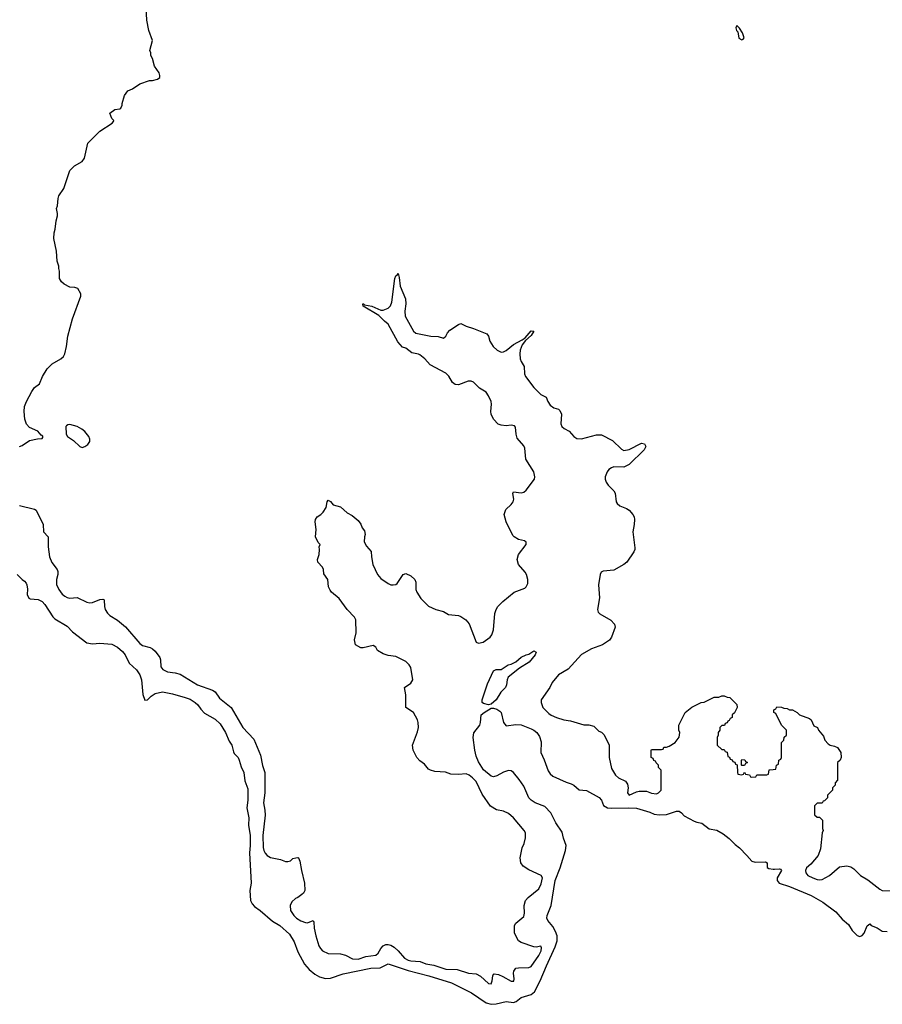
# Model space of a CAD drawing. Header units: inches. Extents: x 1934316 to 2140091, y 524953 to 667329.
# Tile 170 of 256: x 2053991 to 2060870, y 580743 to 588595. Entities that reach past the tile are written whole.
import ezdxf

# ---------------------------------------------------------------- set-up
doc = ezdxf.new("R2010")
doc.units = ezdxf.units.IN
doc.header["$MEASUREMENT"] = 0
doc.layers.add('C0558', color=7, linetype='Continuous')
doc.layers.add('C0568', color=7, linetype='Continuous')

msp = doc.modelspace()

# ---------------------------------------------------------------- linework, layer by layer
at = {"layer": 'C0558', "color": 5}
for points, elevation in [([(2053990, 585191.3), (2054010, 585198), (2054070, 585238), (2054132.7, 585252.7), (2054170, 585254), (2054176.4, 585263.6), (2054174.6, 585274.6), (2054162, 585282), (2054134.6, 585314.6), (2054070, 585344), (2054044, 585370), (2054032.7, 585410), (2054027.3, 585470), (2054029.6, 585510), (2054044.2, 585550), (2054088, 585630), (2054110, 585662), (2054149.5, 585690.5), (2054171.6, 585750), (2054208.8, 585811.2), (2054250, 585850.5), (2054319, 585890), (2054339.3, 585910), (2054349.5, 585930.5), (2054364.5, 585990), (2054374, 586070), (2054412, 586210), (2054478, 586390), (2054479.3, 586410), (2054454, 586450), (2054430, 586459.5), (2054390, 586462.7), (2054345.6, 586485.6), (2054323.1, 586503.1), (2054308, 586530), (2054308.7, 586590), (2054302, 586610), (2054302, 586630), (2054289, 586670), (2054284, 586750), (2054262, 586850), (2054264.7, 586895.3), (2054274.6, 586925.4), (2054282, 586990), (2054293.2, 587030), (2054293.2, 587050), (2054284, 587090), (2054293.2, 587110), (2054297.2, 587170), (2054304, 587190), (2054344, 587250), (2054390, 587392), (2054428, 587430), (2054490, 587464.7), (2054508.7, 587490), (2054535.3, 587610), (2054630, 587704.7), (2054728, 587770), (2054738, 587782), (2054742, 587790), (2054726, 587806), (2054709.4, 587850.6), (2054750, 587878), (2054790, 587884.7), (2054798, 587890), (2054807.3, 587912.7), (2054807.3, 587927.3), (2054825.2, 587990), (2054853.6, 588026.4), (2054890, 588044.7), (2054950, 588084.7), (2055026, 588110), (2055050, 588111.3), (2055090, 588122), (2055107.3, 588132.7), (2055108, 588150), (2055102, 588170), (2055065.2, 588225.2), (2055050, 588286), (2055035.3, 588310), (2055035.3, 588330), (2055028.7, 588350), (2055049, 588430), (2055021.2, 588510), (2055005.2, 588590), (2054999.3, 588690)], 180), ([(2053990, 584721.7), (2054110, 584691.5), (2054122.2, 584682.2), (2054178, 584570), (2054181.7, 584510), (2054216.5, 584470), (2054216.5, 584390), (2054229.2, 584310), (2054246.1, 584266.1), (2054290.2, 584210.2), (2054295.4, 584195.4), (2054294, 584170), (2054282.9, 584130), (2054284.3, 584090), (2054302.7, 584050), (2054330, 584013.8), (2054350, 583996.5), (2054370, 583986.7), (2054390, 583982.9), (2054450, 583986.9), (2054524.9, 583950), (2054550, 583944.6), (2054572.6, 583947.4), (2054630, 583971.3), (2054653.5, 583973.5), (2054661, 583970), (2054664.9, 583964.9), (2054665.8, 583914.2), (2054671.1, 583890), (2054690, 583862.8), (2054710, 583844.3), (2054770, 583805.6), (2054833.4, 583753.4), (2054950, 583619.2), (2054970, 583605), (2055030, 583589), (2055050, 583578.3), (2055070, 583558.7), (2055109.1, 583509.1), (2055114.7, 583490), (2055115.3, 583435.3), (2055131.5, 583411.5), (2055170, 583394.2), (2055230, 583386.3), (2055270, 583374.2), (2055410, 583290.1), (2055527.7, 583247.7), (2055550, 583234.2), (2055584.2, 583184.2), (2055678.4, 583110), (2055769.3, 582950), (2055857.7, 582857.7), (2055910.3, 582730), (2055926.1, 582646.1), (2055945.8, 582590), (2055946.6, 582430), (2055936.2, 582350), (2055946.6, 582290), (2055948.3, 582250), (2055929.6, 582090), (2055933, 581993), (2055937.8, 581970), (2055947.7, 581947.7), (2055963.1, 581930), (2055990, 581913.4), (2056070, 581896.3), (2056110, 581880.7), (2056130, 581880.7), (2056150, 581886.8), (2056170, 581904.7), (2056192, 581912), (2056210, 581914), (2056214, 581910), (2056224.7, 581884.7), (2056237.3, 581810), (2056262, 581710), (2056264, 581650), (2056254.8, 581630), (2056242, 581618), (2056210, 581595.1), (2056190, 581586.6), (2056160.5, 581559.5), (2056148.9, 581530), (2056151.6, 581490), (2056176.1, 581450), (2056197.4, 581430), (2056231.7, 581408.3), (2056270, 581394.4), (2056286.6, 581393.4), (2056331.1, 581411.1), (2056336.9, 581396.9), (2056339.1, 581350), (2056352.6, 581290), (2056377.6, 581210), (2056388.8, 581188.8), (2056405.7, 581170), (2056450, 581146.5), (2056550, 581145.5), (2056590, 581133.8), (2056644.8, 581104.8), (2056690, 581103.9), (2056750, 581122.8), (2056830, 581134.7), (2056850, 581151.5), (2056871.6, 581188.4), (2056890, 581209.3), (2056910, 581219.8), (2056930, 581219.4), (2056950, 581214.2), (2056977.8, 581197.8), (2057008.5, 581170), (2057059.7, 581110), (2057090, 581094.4), (2057110, 581089.1), (2057183.9, 581083.9), (2057230, 581066), (2057294.5, 581054.5), (2057390, 581022.9), (2057479.5, 581019.5), (2057570, 580990.3), (2057630, 580984.7), (2057666.2, 580966.2), (2057730, 580908.5), (2057750, 580904.9), (2057758.3, 580930), (2057762.9, 580970), (2057770, 580982.8), (2057775.5, 580984.5), (2057810, 580979.5), (2057845, 580965), (2057910, 580927.6), (2057932.6, 580927.4), (2057934.9, 580945.1), (2057929.4, 580990.6), (2057932.3, 581007.7), (2057948.7, 581030), (2057970, 581034.8), (2058050, 581037.1), (2058070, 581045.3), (2058130, 581130.6), (2058149.4, 581170), (2058151.7, 581191.7), (2058147.3, 581207.3), (2058110, 581199), (2058090, 581201.2), (2057990, 581235.3), (2057968.7, 581250), (2057938, 581310), (2057938, 581370), (2057948, 581390), (2058010, 581442), (2058016.2, 581470), (2058012.8, 581530), (2058024.2, 581570), (2058044.8, 581595.2), (2058130, 581662.8), (2058150, 581702.8), (2058161.2, 581750), (2058150, 581768.7), (2058050, 581815.3), (2058004.7, 581844.7), (2057988, 581870), (2057982, 581910), (2057988.7, 581950), (2057999, 581990), (2058014.8, 582025.2), (2058025.2, 582070), (2058024, 582110), (2058014, 582130), (2057929.3, 582230), (2057890, 582263.7), (2057850, 582282), (2057793.3, 582293.3), (2057744.1, 582324.1), (2057679.1, 582419.1), (2057630, 582519.3), (2057602.7, 582550), (2057576, 582570), (2057550, 582580.9), (2057490, 582576), (2057430, 582577.2), (2057386, 582594), (2057300.2, 582600.2), (2057266, 582610), (2057250, 582618), (2057219, 582659), (2057183.1, 582683.1), (2057158, 582710), (2057128, 582770), (2057122, 582810), (2057163.9, 582916.1), (2057171.8, 582950), (2057169.5, 582989.5), (2057162.7, 583010), (2057130, 583069), (2057069.2, 583110), (2057069.4, 583210), (2057059, 583270), (2057110, 583302.8), (2057125.2, 583330), (2057109.3, 583430), (2057098, 583450), (2057070, 583476.2), (2056990, 583515.6), (2056930, 583524.5), (2056890, 583537), (2056845.1, 583565.1), (2056832, 583592), (2056810, 583605.2), (2056730, 583585.2), (2056710, 583585.2), (2056668.7, 583610), (2056661.2, 583650), (2056674.8, 583705.2), (2056672.7, 583810), (2056660.9, 583830), (2056602.9, 583890), (2056539.7, 583979.7), (2056477.2, 584030), (2056465.4, 584045.4), (2056452.5, 584072.5), (2056448.7, 584130), (2056415.3, 584175.3), (2056414, 584210), (2056405.2, 584230), (2056368.7, 584270), (2056365.2, 584290), (2056379, 584330), (2056382, 584370), (2056378, 584390), (2056386, 584410), (2056370, 584426), (2056348.7, 584470), (2056355.3, 584530), (2056346, 584590), (2056349.3, 584610), (2056364, 584630), (2056392, 584648), (2056412, 584668), (2056434.8, 584705.2), (2056442, 584750), (2056450, 584762), (2056470, 584752), (2056490, 584724.7), (2056550, 584711.3), (2056602, 584662), (2056642, 584642), (2056690, 584602), (2056710.9, 584570.9), (2056722, 584542), (2056739.8, 584519.8), (2056746, 584490), (2056740.7, 584470), (2056739.1, 584430), (2056755.9, 584395.9), (2056794.4, 584354.4), (2056796, 584310), (2056806.8, 584250), (2056844, 584170), (2056870, 584138.8), (2056930, 584097.3), (2056950, 584087.7), (2056970, 584087.3), (2056990, 584091), (2057000.2, 584099.8), (2057050, 584171.3), (2057070, 584178), (2057110, 584161), (2057141, 584130), (2057150.5, 584110.5), (2057150.6, 584050), (2057158, 584030), (2057190, 583978.8), (2057250, 583918.8), (2057310, 583890.8), (2057370, 583874.8), (2057410, 583850.8), (2057490, 583842.8), (2057510, 583834.8), (2057548.3, 583808.3), (2057576.4, 583776.4), (2057632, 583630), (2057650, 583622.8), (2057688, 583630), (2057744, 583670), (2057756, 583690), (2057769.2, 583730), (2057781.2, 583858.8), (2057789.4, 583890), (2057804.4, 583915.6), (2057844.2, 583955.8), (2057933.2, 584030), (2058018.3, 584061.7), (2058030, 584070.8), (2058042.4, 584097.6), (2058044.2, 584130), (2058032, 584170), (2058022, 584190), (2057969.2, 584249.2), (2057957.2, 584290), (2057967.7, 584330), (2058029.6, 584410), (2058029.4, 584429.4), (2058017.7, 584437.7), (2057970, 584449.8), (2057934.7, 584470), (2057922.5, 584482.5), (2057869.1, 584589.1), (2057854, 584650), (2057866.9, 584690), (2057910.6, 584729.4), (2057926.9, 584750), (2057931, 584771), (2057924.8, 584815.2), (2057928.7, 584830), (2057990, 584820.7), (2058010, 584825.8), (2058030, 584843.1), (2058095.8, 584930), (2058098.8, 584950), (2058090.5, 584990), (2058027.6, 585090), (2058018.7, 585178.7), (2058010, 585196.1), (2057958.7, 585258.7), (2057949.2, 585290), (2057945.7, 585345.7), (2057936.8, 585356.8), (2057910, 585361.8), (2057870, 585355), (2057830, 585360.9), (2057807.6, 585370), (2057768.1, 585408.1), (2057749.8, 585450), (2057747.7, 585470), (2057754.2, 585530), (2057749.8, 585550), (2057730, 585596.2), (2057710, 585623.5), (2057657.7, 585657.7), (2057610, 585703.9), (2057590, 585712.3), (2057567.7, 585712.3), (2057490, 585682.4), (2057464.6, 585684.6), (2057442.5, 585702.5), (2057411.9, 585751.9), (2057390, 585777.1), (2057263.1, 585843.1), (2057220.5, 585890), (2057181.8, 585921.8), (2057170, 585928.4), (2057118.2, 585938.2), (2057070, 585975.1), (2057044.4, 585984.4), (2057007, 586027), (2056930, 586167), (2056899.3, 586190), (2056854.7, 586234.7), (2056728.7, 586310), (2056726, 586330), (2056732, 586330), (2056741, 586321), (2056798, 586310), (2056870, 586279.1), (2056890, 586278), (2056930, 586295.5), (2056947, 586313), (2056958, 586342), (2056982, 586530), (2056990, 586551.3), (2057002, 586558), (2057010, 586572), (2057018, 586538), (2057024, 586470), (2057067.9, 586367.9), (2057070.4, 586330), (2057061.3, 586270), (2057064.4, 586230), (2057130, 586110.8), (2057150, 586094), (2057270, 586072.2), (2057328, 586068), (2057370, 586056), (2057389.3, 586070.7), (2057401.2, 586098.8), (2057420.1, 586119.9), (2057490, 586164.7), (2057510, 586171), (2057550.4, 586150.4), (2057610, 586132.4), (2057716, 586090), (2057730, 586071.3), (2057740.4, 586030), (2057766.4, 585990), (2057798.6, 585958.6), (2057830, 585943.8), (2057850, 585946.4), (2057870, 585957.6), (2057930, 586005.5), (2057998.9, 586041.1), (2058020.9, 586059.1), (2058070, 586114.8), (2058090, 586111), (2058070, 586077.2), (2058023.4, 586036.6), (2057998.7, 586001.3), (2057981.8, 585958.2), (2057978.5, 585930), (2057981.7, 585890), (2057989.1, 585869.1), (2058013.4, 585830), (2058015.3, 585770), (2058024.2, 585750), (2058090, 585660.5), (2058146.4, 585606.4), (2058190, 585584.7), (2058203, 585550), (2058220.9, 585520.9), (2058250, 585500.4), (2058288.4, 585488.4), (2058299, 585479), (2058310.3, 585450.3), (2058307.3, 585372.7), (2058314, 585350), (2058333.9, 585333.9), (2058373.3, 585313.3), (2058410.2, 585270.2), (2058434.2, 585254.2), (2058470, 585252.9), (2058590, 585284.7), (2058630, 585283.7), (2058718, 585238), (2058790, 585168.8), (2058810, 585159.5), (2058852, 585168), (2058950, 585216.5), (2058972.8, 585212.8), (2058983.2, 585190), (2058970, 585164.4), (2058850, 585047), (2058810, 585027.3), (2058730, 585029.7), (2058710, 585021.3), (2058690, 585007.6), (2058675.3, 584990), (2058661.1, 584950), (2058660.3, 584930), (2058666.9, 584906.9), (2058683.6, 584883.6), (2058730, 584836.3), (2058739.3, 584819.3), (2058748.5, 584750), (2058755.4, 584735.4), (2058777.8, 584717.8), (2058830, 584697), (2058850, 584684.4), (2058879.5, 584650), (2058890, 584630.6), (2058893.8, 584610), (2058891.8, 584570), (2058880.2, 584510), (2058896.9, 584383.1), (2058897.4, 584370), (2058888.9, 584350), (2058833.8, 584270), (2058808.9, 584250), (2058730, 584205.8), (2058642.6, 584197.4), (2058628.9, 584190), (2058620.7, 584170), (2058607.4, 584087.4), (2058614.8, 583985.2), (2058599.5, 583890), (2058604.4, 583870), (2058616.5, 583856.5), (2058705.3, 583805.3), (2058735.3, 583775.3), (2058739.3, 583750), (2058711.6, 583670), (2058693.4, 583646.6), (2058638.4, 583610), (2058550, 583578.3), (2058470, 583532.5), (2058365.7, 583414.3), (2058287.9, 583370), (2058238.4, 583310), (2058219.5, 583270), (2058150.7, 583170), (2058150.6, 583149.4), (2058163, 583110), (2058210, 583062), (2058230, 583048.2), (2058272, 583030), (2058330, 583010.7), (2058382.8, 583002.8), (2058488.4, 582971.6), (2058530, 582971), (2058570, 582962), (2058610, 582922), (2058630, 582912), (2058651.1, 582891.1), (2058692, 582810), (2058692, 582710), (2058710, 582622), (2058741, 582570), (2058766, 582550), (2058821.7, 582521.7), (2058839.1, 582499.1), (2058844.4, 582470), (2058838, 582430), (2058850, 582410.8), (2058910, 582438), (2058930, 582442), (2058990, 582442), (2059030, 582426), (2059070, 582422), (2059086, 582430), (2059106, 582450), (2059106, 582610), (2059086, 582630), (2059086, 582650), (2059067.3, 582667.3), (2059062, 582682), (2059047.3, 582687.3), (2059042, 582702), (2059026, 582710), (2059026, 582770), (2059030, 582774), (2059110, 582774), (2059122, 582778), (2059127.3, 582792.7), (2059150, 582794), (2059170, 582802), (2059218, 582830), (2059250, 582874), (2059255.3, 582910), (2059248, 582930), (2059248, 582970), (2059298, 583070), (2059350, 583112), (2059426, 583150), (2059450, 583152), (2059530, 583192), (2059567.3, 583192.7), (2059590, 583202), (2059610, 583202), (2059632.7, 583192.7), (2059654, 583190), (2059710, 583134), (2059711.6, 583108.4), (2059691.6, 583068.4), (2059674, 583050), (2059674, 583030), (2059658, 583022), (2059650, 583006), (2059638, 583002), (2059632.7, 582987.3), (2059618, 582982), (2059612.7, 582967.3), (2059590, 582966), (2059574, 582950), (2059574, 582930), (2059562, 582910), (2059562, 582890), (2059554, 582870), (2059554, 582810), (2059590, 582774), (2059610, 582774), (2059618, 582758), (2059632.7, 582752.7), (2059638, 582718), (2059652.7, 582712.7), (2059658, 582698), (2059672.7, 582692.7), (2059678, 582678), (2059692.7, 582672.7), (2059698, 582658), (2059712.7, 582652.7), (2059714, 582590), (2059718, 582578), (2059750, 582574), (2059762, 582578), (2059770, 582594), (2059778, 582578), (2059810, 582574), (2059818, 582558), (2059830, 582554), (2059862, 582558), (2059870, 582574), (2059950, 582574), (2059962, 582578), (2059967.3, 582612.7), (2060000, 582615.9)], 160), ([(2053970, 584171.3), (2054010, 584131.3), (2054030, 584118), (2054041.4, 584101.4), (2054047.7, 584087.7), (2054052.3, 584052.3), (2054050.5, 584010), (2054062.8, 583982.8), (2054075.2, 583975.2), (2054138, 583970), (2054170, 583954.4), (2054190, 583932.2), (2054253.7, 583833.7), (2054270, 583815.5), (2054370, 583757.3), (2054412.2, 583712.2), (2054526.6, 583626.6), (2054570, 583616.3), (2054630, 583622), (2054724.7, 583615.3), (2054770, 583590.6), (2054810, 583556.3), (2054832.4, 583530), (2054864.2, 583464.2), (2054922.4, 583410), (2054948.9, 583370), (2054961.3, 583330), (2054972.2, 583212.2), (2054988.1, 583168.1), (2055010, 583170.8), (2055039.4, 583200.6), (2055070, 583220.3), (2055130, 583233.7), (2055210, 583218), (2055310.8, 583190), (2055350, 583176.1), (2055390.4, 583150), (2055412.4, 583130), (2055436.3, 583096.3), (2055465.7, 583065.7), (2055550, 583016), (2055590, 582978.7), (2055632.9, 582910), (2055661.5, 582841.5), (2055681.3, 582810), (2055694.9, 582754.9), (2055702, 582742), (2055733.1, 582710), (2055742.3, 582690), (2055755.8, 582635.8), (2055778.5, 582590), (2055785, 582525), (2055810, 582461), (2055811, 582370), (2055801.6, 582310), (2055817.8, 582230), (2055816.6, 582170), (2055827.5, 582090), (2055828.3, 582010), (2055822.1, 581950), (2055835.5, 581710), (2055825.8, 581650), (2055831.4, 581570), (2055843.9, 581543.9), (2055863.3, 581523.3), (2055909, 581490), (2056005.9, 581405.9), (2056065.3, 581370), (2056142.1, 581302.1), (2056180.6, 581240.6), (2056210, 581161.3), (2056262.3, 581062.3), (2056299.8, 581019.8), (2056344.3, 580984.3), (2056382.7, 580962.7), (2056430, 580949), (2056470, 580950.1), (2056570, 580985.5), (2056790, 581029.6), (2056865.2, 581034.8), (2056930, 581064.2), (2057090, 581012.7), (2057254.9, 580970), (2057434.6, 580914.6), (2057593.1, 580833.1), (2057710, 580755.5), (2057750, 580742.6), (2057790, 580745.4), (2057870, 580764.5), (2057930, 580756.9), (2057950, 580764.6), (2057990, 580796.2), (2058070, 580820.3), (2058097.3, 580842.7), (2058142.3, 580930), (2058191, 581050), (2058259.9, 581200.1), (2058277.3, 581250), (2058276.3, 581290), (2058264.4, 581324.4), (2058242.2, 581362.2), (2058202.2, 581410), (2058195, 581430), (2058197.5, 581450), (2058228.4, 581531.6), (2058261.3, 581730), (2058302.1, 581830), (2058344.8, 581970), (2058348.5, 582010), (2058327.5, 582067.5), (2058316.1, 582116.1), (2058266.4, 582190), (2058227.8, 582270), (2058179.8, 582319.8), (2058101, 582350), (2058068.8, 582370), (2058051.4, 582390), (2058010, 582481), (2057975.3, 582535.3), (2057930, 582592.2), (2057910, 582605.2), (2057890, 582607.3), (2057850, 582594), (2057796.1, 582563.9), (2057770, 582558), (2057750, 582561.1), (2057690, 582611.9), (2057650, 582675.8), (2057630, 582721.6), (2057619.5, 582770), (2057606.6, 582870), (2057613.2, 582906.8), (2057659.7, 582970), (2057666.6, 582990), (2057671.8, 583050), (2057694.5, 583070), (2057750, 583105.3), (2057770, 583104.9), (2057796.4, 583096.4), (2057821.1, 583081.1), (2057830.4, 583070), (2057850, 582991.3), (2057870, 582962.8), (2057946.7, 582973.3), (2057990, 582970.2), (2058070, 582940.6), (2058091.6, 582930), (2058115.8, 582910), (2058137.1, 582877.1), (2058150, 582834.8), (2058146.5, 582750), (2058173.6, 582693.6), (2058205.1, 582605.1), (2058221, 582581), (2058243.3, 582563.3), (2058350, 582514.4), (2058390, 582500.8), (2058410, 582490.2), (2058453.2, 582453.2), (2058510, 582446.6), (2058611.5, 582391.5), (2058629.3, 582370), (2058647.5, 582327.5), (2058679.3, 582310), (2058710, 582305.7), (2058849.9, 582310.1), (2058910, 582305.8), (2059015.8, 582275.8), (2059050, 582259.8), (2059090, 582254.1), (2059150, 582256.6), (2059230, 582282.2), (2059250, 582282.6), (2059269.2, 582269.2), (2059290, 582246), (2059370, 582203.1), (2059390, 582194.3), (2059430, 582187.6), (2059490, 582142.3), (2059550, 582130.2), (2059602.1, 582102.1), (2059650, 582064.3), (2059696.5, 582016.5), (2059730.2, 581990), (2059790.5, 581930.5), (2059830, 581884), (2059855.7, 581875.7), (2059938.4, 581878.4), (2059952.2, 581870), (2059952.9, 581832.9), (2059965, 581825), (2060000, 581821.2)], 140)]:
    msp.add_lwpolyline(points, dxfattribs=dict(at, elevation=elevation))
for points, elevation in [([(2059710, 588548), (2059702.8, 588530), (2059708, 588510), (2059717.5, 588497.5), (2059726.9, 588446.9), (2059750, 588434), (2059761.2, 588438.8), (2059769.2, 588450), (2059756, 588490), (2059730, 588528.7)], 180), ([(2054390, 585366), (2054375.3, 585364.7), (2054362.8, 585357.2), (2054358, 585350), (2054361, 585290), (2054371, 585270), (2054420.3, 585240.3), (2054470, 585190.8), (2054490, 585184), (2054510, 585190.7), (2054533.4, 585206.6), (2054549.2, 585230), (2054549.3, 585250), (2054541.2, 585270), (2054509.3, 585310), (2054485.2, 585330), (2054450, 585349.5)], 180), ([(2057730, 583131.2), (2057690, 583140.5), (2057678.4, 583150), (2057679.7, 583170), (2057722.6, 583297.4), (2057770, 583401.6), (2057790, 583412.6), (2057830, 583411.7), (2057885.6, 583450), (2057910, 583455.8), (2057947.1, 583472.9), (2057990, 583511.6), (2058030, 583530.5), (2058050, 583534), (2058090, 583562), (2058110, 583552), (2058101, 583530), (2058054.3, 583470), (2057975.5, 583424.5), (2057887.3, 583352.7), (2057877, 583330), (2057871.8, 583290), (2057863.8, 583270), (2057829, 583231), (2057790.4, 583170), (2057750, 583136.2)], 140), ([(2059750, 582646), (2059746, 582650), (2059746, 582690), (2059750, 582694), (2059772.7, 582692.7), (2059778, 582678), (2059794, 582670), (2059778, 582662), (2059770, 582646)], 160)]:
    msp.add_lwpolyline(points, close=True, dxfattribs=dict(at, elevation=elevation))
at = {"layer": 'C0568', "color": 5}
for points, elevation in [([(2060000, 582615.9), (2060022, 582618), (2060026, 582650), (2060042, 582658), (2060046, 582690), (2060062, 582698), (2060066, 582710), (2060066, 582830), (2060086, 582850), (2060087.3, 582872.7), (2060106, 582890), (2060106, 582930), (2060066, 582970), (2060022, 583062), (2060006, 583070), (2060006, 583090), (2060022, 583098), (2060030, 583114), (2060067.3, 583112.7), (2060083.6, 583103.6), (2060110, 583102), (2060130, 583092), (2060154, 583090), (2060190.9, 583070.9), (2060210, 583052), (2060290, 583022), (2060302, 583010), (2060324.7, 582964.7), (2060354, 582950), (2060362, 582930), (2060399.8, 582879.8), (2060412, 582850), (2060439.6, 582819.6), (2060454, 582810), (2060490, 582802), (2060512, 582790), (2060538, 582750), (2060542, 582710), (2060534, 582690), (2060514, 582670), (2060512, 582530), (2060494, 582510), (2060494, 582490), (2060474, 582470), (2060474, 582450), (2060434, 582410), (2060434, 582390), (2060410, 582366), (2060398, 582362), (2060390, 582346), (2060350, 582346), (2060330, 582326), (2060330, 582254), (2060350, 582234), (2060370, 582234), (2060394, 582210), (2060394, 582146), (2060398, 582130), (2060391.1, 582108.9), (2060376.7, 581983.3), (2060358, 581930), (2060299.9, 581860.1), (2060264.9, 581830), (2060257.3, 581810), (2060260.7, 581790), (2060277.3, 581770), (2060316.3, 581750), (2060350, 581736.9), (2060370, 581734.6), (2060390, 581737.4), (2060450, 581769.2), (2060530, 581839.6), (2060586.4, 581846.4), (2060618.2, 581838.2), (2060642.2, 581822.2), (2060697.1, 581770), (2060755.1, 581735.1), (2060850, 581660.3), (2060870, 581650.4), (2060950, 581648.7)], 160), ([(2060000, 581821.2), (2060010, 581820.1), (2060050, 581823.7), (2060059.1, 581819.1), (2060064.9, 581810), (2060031.3, 581750), (2060030.3, 581730), (2060047.2, 581710), (2060130, 581683.2), (2060303.1, 581610), (2060396.4, 581556.4), (2060500.1, 581480.1), (2060550, 581422.4), (2060600.3, 581380.3), (2060628.8, 581330), (2060670, 581290.3), (2060690, 581282.8), (2060710, 581290.3), (2060724.7, 581310), (2060750, 581367.3), (2060770, 581384.7), (2060781, 581370), (2060830, 581353), (2060870, 581327), (2060910, 581322.3)], 140)]:
    msp.add_lwpolyline(points, dxfattribs=dict(at, elevation=elevation))

doc.saveas('drawing.dxf')
